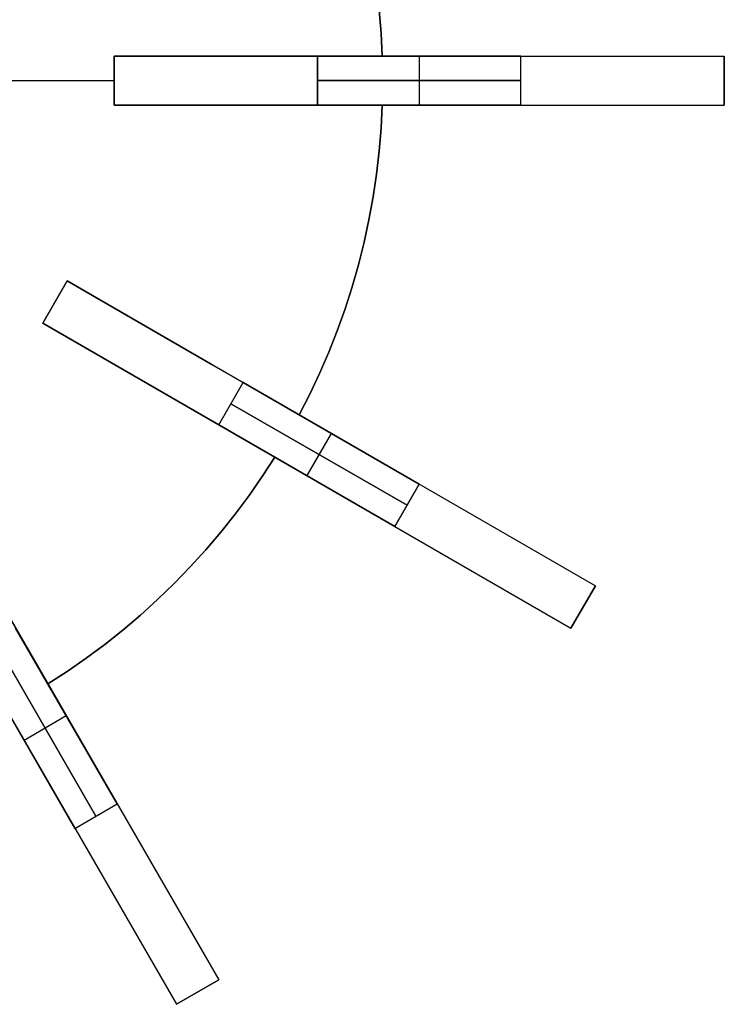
# Model space of a CAD drawing. Header units: millimetres. Extents: x 161 to 3923, y -487 to 1291.
# Tile 34 of 40: x 3648 to 3821, y 45 to 288. Entities that reach past the tile are written whole.
import ezdxf

# ---------------------------------------------------------------- set-up
doc = ezdxf.new("R2010")
doc.units = ezdxf.units.MM
doc.layers.add('Predeterminada', color=7, linetype='Continuous')

msp = doc.modelspace()

# ---------------------------------------------------------------- linework, layer by layer
at = {"layer": 'Predeterminada', "color": 254, "true_color": 0xf3e5b7}
for points in [[(3716.79, 355.01), (3719.38, 349.95), (3721.8, 344.81), (3724.06, 339.58), (3726.15, 334.29), (3728.06, 328.94), (3729.8, 323.52), (3731.36, 318.05), (3732.74, 312.54), (3733.94, 306.98), (3734.97, 301.38), (3735.8, 295.76), (3736.46, 290.11), (3736.93, 284.44), (3737.22, 278.76)], [(3737.22, 278.76), (3736.93, 284.44), (3736.46, 290.11), (3735.8, 295.76), (3734.97, 301.38), (3733.94, 306.98), (3732.74, 312.54), (3731.36, 318.05), (3729.8, 323.52), (3728.06, 328.94), (3726.15, 334.29), (3724.06, 339.58), (3721.8, 344.81), (3719.38, 349.95), (3716.79, 355.01)], [(3716.79, 355.01), (3719.38, 349.95), (3721.8, 344.81), (3724.06, 339.58), (3726.15, 334.29), (3728.06, 328.94), (3729.8, 323.52), (3731.36, 318.05), (3732.74, 312.54), (3733.94, 306.98), (3734.97, 301.38), (3735.8, 295.76), (3736.46, 290.11), (3736.93, 284.44), (3737.22, 278.76)], [(3671.32, 278.76), (3671.32, 266.76)], [(3671.32, 266.76), (3671.32, 278.76)], [(3671.32, 278.76), (3671.32, 266.76)], [(3671.32, 278.76), (3671.32, 266.76)], [(3712.2, 278.76), (3671.32, 278.76)], [(3671.32, 278.76), (3712.2, 278.76)], [(3671.32, 278.76), (3671.32, 266.76)], [(3671.32, 278.76), (3671.32, 266.76)], [(3671.32, 278.76), (3821.32, 278.76)], [(3737.22, 278.76), (3712.2, 278.76)], [(3712.2, 278.76), (3737.22, 278.76)], [(3771.32, 278.76), (3721.32, 278.76)], [(3721.32, 278.76), (3771.32, 278.76)], [(3721.32, 278.76), (3721.32, 266.76)], [(3721.32, 266.76), (3721.32, 278.76)], [(3746.32, 278.76), (3746.32, 266.76)], [(3746.32, 278.76), (3746.32, 266.76)], [(3771.32, 266.76), (3771.32, 278.76)], [(3771.32, 266.76), (3771.32, 278.76)], [(3821.32, 266.76), (3821.32, 278.76)], [(3821.32, 266.76), (3821.32, 278.76)], [(3821.32, 278.76), (3821.32, 266.76)], [(3577.32, 272.76), (3671.32, 272.76)], [(3577.32, 272.76), (3671.32, 272.76)], [(3771.32, 272.76), (3721.32, 272.76)], [(3721.32, 272.76), (3771.32, 272.76)], [(3671.32, 266.76), (3712.2, 266.76)], [(3712.2, 266.76), (3671.32, 266.76)], [(3671.32, 266.76), (3821.32, 266.76)], [(3712.2, 266.76), (3737.22, 266.76)], [(3737.22, 266.76), (3712.2, 266.76)], [(3737.22, 266.76), (3736.93, 261.08), (3736.46, 255.41), (3735.8, 249.76), (3734.97, 244.14), (3733.94, 238.54), (3732.74, 232.98), (3731.36, 227.47), (3729.8, 222), (3728.06, 216.58), (3726.15, 211.23), (3724.06, 205.94), (3721.8, 200.72), (3719.38, 195.57), (3716.79, 190.51)], [(3716.79, 190.51), (3719.38, 195.57), (3721.8, 200.72), (3724.06, 205.94), (3726.15, 211.23), (3728.06, 216.58), (3729.8, 222), (3731.36, 227.47), (3732.74, 232.98), (3733.94, 238.54), (3734.97, 244.14), (3735.8, 249.76), (3736.46, 255.41), (3736.93, 261.08), (3737.22, 266.76)], [(3737.22, 266.76), (3736.93, 261.08), (3736.46, 255.41), (3735.8, 249.76), (3734.97, 244.14), (3733.94, 238.54), (3732.74, 232.98), (3731.36, 227.47), (3729.8, 222), (3728.06, 216.58), (3726.15, 211.23), (3724.06, 205.94), (3721.8, 200.72), (3719.38, 195.57), (3716.79, 190.51)], [(3721.32, 266.76), (3771.32, 266.76)], [(3771.32, 266.76), (3721.32, 266.76)], [(3659.72, 223.46), (3653.72, 213.06)], [(3659.72, 223.46), (3653.72, 213.06)], [(3659.72, 223.46), (3653.72, 213.06)], [(3653.72, 213.06), (3659.72, 223.46)], [(3659.72, 223.46), (3653.72, 213.06)], [(3659.72, 223.46), (3653.72, 213.06)], [(3659.72, 223.46), (3653.72, 213.06)], [(3695.12, 203.02), (3659.72, 223.46)], [(3659.72, 223.46), (3695.12, 203.02)], [(3659.72, 223.46), (3789.62, 148.46)], [(3653.72, 213.06), (3689.12, 192.62)], [(3689.12, 192.62), (3653.72, 213.06)], [(3653.72, 213.06), (3783.62, 138.06)], [(3716.79, 190.51), (3695.12, 203.02)], [(3695.12, 203.02), (3716.79, 190.51)], [(3697.02, 188.06), (3703.02, 198.46)], [(3697.02, 188.06), (3703.02, 198.46)], [(3746.32, 173.46), (3703.02, 198.46)], [(3703.02, 198.46), (3746.32, 173.46)], [(3689.12, 192.62), (3710.79, 180.12)], [(3710.79, 180.12), (3689.12, 192.62)], [(3743.32, 168.26), (3700.02, 193.26)], [(3700.02, 193.26), (3743.32, 168.26)], [(3697.02, 188.06), (3740.32, 163.06)], [(3740.32, 163.06), (3697.02, 188.06)], [(3724.67, 185.96), (3718.67, 175.56)], [(3724.67, 185.96), (3718.67, 175.56)], [(3622.02, 181.36), (3697.02, 51.46)], [(3710.79, 180.12), (3707.7, 175.34), (3704.46, 170.67), (3701.06, 166.1), (3697.52, 161.65), (3693.84, 157.32), (3690.02, 153.1), (3686.07, 149.02), (3681.98, 145.06), (3677.77, 141.24), (3673.43, 137.56), (3668.98, 134.02), (3664.41, 130.63), (3659.74, 127.38), (3654.97, 124.29)], [(3654.97, 124.29), (3659.74, 127.38), (3664.41, 130.63), (3668.98, 134.02), (3673.43, 137.56), (3677.77, 141.24), (3681.98, 145.06), (3686.07, 149.02), (3690.02, 153.1), (3693.84, 157.32), (3697.52, 161.65), (3701.06, 166.1), (3704.46, 170.67), (3707.7, 175.34), (3710.79, 180.12)], [(3710.79, 180.12), (3707.7, 175.34), (3704.46, 170.67), (3701.06, 166.1), (3697.52, 161.65), (3693.84, 157.32), (3690.02, 153.1), (3686.07, 149.02), (3681.98, 145.06), (3677.77, 141.24), (3673.43, 137.56), (3668.98, 134.02), (3664.41, 130.63), (3659.74, 127.38), (3654.97, 124.29)], [(3611.63, 175.36), (3686.63, 45.46)], [(3746.32, 173.46), (3740.32, 163.06)], [(3740.32, 163.06), (3746.32, 173.46)], [(3783.62, 138.06), (3789.62, 148.46)], [(3783.62, 138.06), (3789.62, 148.46)], [(3789.62, 148.46), (3783.62, 138.06)], [(3654.97, 124.29), (3642.46, 145.96)], [(3642.46, 145.96), (3654.97, 124.29)], [(3672.02, 94.76), (3647.02, 138.06)], [(3647.02, 138.06), (3672.02, 94.76)], [(3666.82, 91.76), (3641.82, 135.06)], [(3641.82, 135.06), (3666.82, 91.76)], [(3636.63, 132.06), (3661.63, 88.76)], [(3661.63, 88.76), (3636.63, 132.06)], [(3659.52, 116.41), (3649.13, 110.41)], [(3659.52, 116.41), (3649.13, 110.41)], [(3661.63, 88.76), (3672.02, 94.76)], [(3661.63, 88.76), (3672.02, 94.76)], [(3686.63, 45.46), (3697.02, 51.46)], [(3697.02, 51.46), (3686.63, 45.46)], [(3697.02, 51.46), (3686.63, 45.46)], [(3697.02, 51.46), (3686.63, 45.46)]]:
    msp.add_lwpolyline(points, dxfattribs=at)
at = {"layer": 'Predeterminada', "color": 254, "true_color": 0xf3e5b7, "extrusion": (1, 0, 0)}
for points in [[(278.76, 614.18), (278.76, 561.18)], [(278.76, 911.18), (278.76, 626.18)], [(278.76, 614.18), (278.76, 626.18)], [(278.76, 511.18), (278.76, 961.18)], [(278.76, 561.18), (278.76, 911.18)], [(272.76, 614.18), (272.76, 561.18)], [(272.76, 911.18), (272.76, 626.18)], [(272.76, 561.18), (272.76, 911.18)], [(266.76, 614.18), (266.76, 561.18)], [(266.76, 911.18), (266.76, 626.18)], [(266.76, 614.18), (266.76, 626.18)], [(266.76, 511.18), (266.76, 961.18)], [(266.76, 561.18), (266.76, 911.18)], [(223.46, 614.18), (223.46, 586.18)], [(223.46, 936.18), (223.46, 626.18)], [(218.26, 614.18), (218.26, 586.18)], [(218.26, 936.18), (218.26, 626.18)], [(213.06, 614.18), (213.06, 586.18)], [(213.06, 936.18), (213.06, 626.18)], [(190.51, 614.18), (190.51, 626.18)], [(185.96, 536.18), (185.96, 986.18)], [(180.12, 614.18), (180.12, 626.18)], [(175.56, 536.18), (175.56, 986.18)], [(148.46, 586.18), (148.46, 936.18)], [(143.26, 586.18), (143.26, 936.18)], [(138.06, 586.18), (138.06, 936.18)], [(124.29, 614.18), (124.29, 626.18)], [(116.41, 561.18), (116.41, 1011.18)], [(110.41, 561.18), (110.41, 1011.18)], [(51.46, 611.18), (51.46, 961.18)], [(48.46, 611.18), (48.46, 961.18)], [(45.46, 611.18), (45.46, 961.18)]]:
    msp.add_lwpolyline(points, dxfattribs=at)
at = {"layer": 'Predeterminada', "color": 254, "true_color": 0xf3e5b7, "extrusion": (0, 1, 0)}
for points in [[(-3671.32, 561.18), (-3671.35, 559.47), (-3671.44, 557.77), (-3671.58, 556.07), (-3671.79, 554.37), (-3672.05, 552.69), (-3672.37, 551.01), (-3672.74, 549.34), (-3673.18, 547.69), (-3673.66, 546.06), (-3674.21, 544.44), (-3674.81, 542.84), (-3675.46, 541.26), (-3676.17, 539.71), (-3676.93, 538.18), (-3677.74, 536.68), (-3678.6, 535.2), (-3679.51, 533.76), (-3680.47, 532.35), (-3681.48, 530.97), (-3682.54, 529.63), (-3683.64, 528.32), (-3684.78, 527.05), (-3685.97, 525.83), (-3687.19, 524.64), (-3688.46, 523.5), (-3689.77, 522.4), (-3691.11, 521.34), (-3692.49, 520.33), (-3693.9, 519.37), (-3695.34, 518.46), (-3696.82, 517.6), (-3698.32, 516.79), (-3699.85, 516.03), (-3701.4, 515.32), (-3702.98, 514.67), (-3704.58, 514.07), (-3706.2, 513.52), (-3707.83, 513.04), (-3709.48, 512.6), (-3711.15, 512.23), (-3712.83, 511.91), (-3714.51, 511.65), (-3716.21, 511.44), (-3717.91, 511.3), (-3719.62, 511.21), (-3721.32, 511.18)], [(-3721.32, 961.18), (-3719.62, 961.15), (-3717.91, 961.06), (-3716.21, 960.92), (-3714.51, 960.72), (-3712.83, 960.45), (-3711.15, 960.14), (-3709.48, 959.76), (-3707.83, 959.33), (-3706.2, 958.84), (-3704.58, 958.29), (-3702.98, 957.69), (-3701.4, 957.04), (-3699.85, 956.33), (-3698.32, 955.58), (-3696.82, 954.76), (-3695.34, 953.9), (-3693.9, 952.99), (-3692.49, 952.03), (-3691.11, 951.02), (-3689.77, 949.97), (-3688.46, 948.87), (-3687.19, 947.72), (-3685.97, 946.54), (-3684.78, 945.31), (-3683.64, 944.04), (-3682.54, 942.74), (-3681.48, 941.39), (-3680.47, 940.01), (-3679.51, 938.6), (-3678.6, 937.16), (-3677.74, 935.69), (-3676.93, 934.18), (-3676.17, 932.66), (-3675.46, 931.1), (-3674.81, 929.52), (-3674.21, 927.92), (-3673.66, 926.31), (-3673.18, 924.67), (-3672.74, 923.02), (-3672.37, 921.35), (-3672.05, 919.68), (-3671.79, 917.99), (-3671.58, 916.29), (-3671.44, 914.59), (-3671.35, 912.89), (-3671.32, 911.18)], [(-3821.32, 911.18), (-3821.29, 912.89), (-3821.21, 914.59), (-3821.06, 916.29), (-3820.86, 917.99), (-3820.6, 919.68), (-3820.28, 921.35), (-3819.9, 923.02), (-3819.47, 924.67), (-3818.98, 926.31), (-3818.44, 927.92), (-3817.84, 929.52), (-3817.18, 931.1), (-3816.48, 932.66), (-3815.72, 934.18), (-3814.91, 935.69), (-3814.04, 937.16), (-3813.13, 938.6), (-3812.17, 940.01), (-3811.16, 941.39), (-3810.11, 942.74), (-3809.01, 944.04), (-3807.86, 945.31), (-3806.68, 946.54), (-3805.45, 947.72), (-3804.18, 948.87), (-3802.88, 949.97), (-3801.53, 951.02), (-3800.16, 952.03), (-3798.74, 952.99), (-3797.3, 953.9), (-3795.83, 954.76), (-3794.33, 955.58), (-3792.8, 956.33), (-3791.24, 957.04), (-3789.66, 957.69), (-3788.07, 958.29), (-3786.45, 958.84), (-3784.81, 959.33), (-3783.16, 959.76), (-3781.49, 960.14), (-3779.82, 960.45), (-3778.13, 960.72), (-3776.44, 960.92), (-3774.73, 961.06), (-3773.03, 961.15), (-3771.32, 961.18)], [(-3771.32, 511.18), (-3773.03, 511.21), (-3774.73, 511.3), (-3776.44, 511.44), (-3778.13, 511.65), (-3779.82, 511.91), (-3781.49, 512.23), (-3783.16, 512.6), (-3784.81, 513.04), (-3786.45, 513.52), (-3788.07, 514.07), (-3789.66, 514.67), (-3791.24, 515.32), (-3792.8, 516.03), (-3794.33, 516.79), (-3795.83, 517.6), (-3797.3, 518.46), (-3798.74, 519.37), (-3800.16, 520.33), (-3801.53, 521.34), (-3802.88, 522.4), (-3804.18, 523.5), (-3805.45, 524.64), (-3806.68, 525.83), (-3807.86, 527.05), (-3809.01, 528.32), (-3810.11, 529.63), (-3811.16, 530.97), (-3812.17, 532.35), (-3813.13, 533.76), (-3814.04, 535.2), (-3814.91, 536.68), (-3815.72, 538.18), (-3816.48, 539.71), (-3817.18, 541.26), (-3817.84, 542.84), (-3818.44, 544.44), (-3818.98, 546.06), (-3819.47, 547.69), (-3819.9, 549.34), (-3820.28, 551.01), (-3820.6, 552.69), (-3820.86, 554.37), (-3821.06, 556.07), (-3821.21, 557.77), (-3821.29, 559.47), (-3821.32, 561.18)], [(-3671.32, 561.18), (-3671.35, 559.47), (-3671.44, 557.77), (-3671.58, 556.07), (-3671.79, 554.37), (-3672.05, 552.69), (-3672.37, 551.01), (-3672.74, 549.34), (-3673.18, 547.69), (-3673.66, 546.06), (-3674.21, 544.44), (-3674.81, 542.84), (-3675.46, 541.26), (-3676.17, 539.71), (-3676.93, 538.18), (-3677.74, 536.68), (-3678.6, 535.2), (-3679.51, 533.76), (-3680.47, 532.35), (-3681.48, 530.97), (-3682.54, 529.63), (-3683.64, 528.32), (-3684.78, 527.05), (-3685.97, 525.83), (-3687.19, 524.64), (-3688.46, 523.5), (-3689.77, 522.4), (-3691.11, 521.34), (-3692.49, 520.33), (-3693.9, 519.37), (-3695.34, 518.46), (-3696.82, 517.6), (-3698.32, 516.79), (-3699.85, 516.03), (-3701.4, 515.32), (-3702.98, 514.67), (-3704.58, 514.07), (-3706.2, 513.52), (-3707.83, 513.04), (-3709.48, 512.6), (-3711.15, 512.23), (-3712.83, 511.91), (-3714.51, 511.65), (-3716.21, 511.44), (-3717.91, 511.3), (-3719.62, 511.21), (-3721.32, 511.18)], [(-3721.32, 961.18), (-3719.62, 961.15), (-3717.91, 961.06), (-3716.21, 960.92), (-3714.51, 960.72), (-3712.83, 960.45), (-3711.15, 960.14), (-3709.48, 959.76), (-3707.83, 959.33), (-3706.2, 958.84), (-3704.58, 958.29), (-3702.98, 957.69), (-3701.4, 957.04), (-3699.85, 956.33), (-3698.32, 955.58), (-3696.82, 954.76), (-3695.34, 953.9), (-3693.9, 952.99), (-3692.49, 952.03), (-3691.11, 951.02), (-3689.77, 949.97), (-3688.46, 948.87), (-3687.19, 947.72), (-3685.97, 946.54), (-3684.78, 945.31), (-3683.64, 944.04), (-3682.54, 942.74), (-3681.48, 941.39), (-3680.47, 940.01), (-3679.51, 938.6), (-3678.6, 937.16), (-3677.74, 935.69), (-3676.93, 934.18), (-3676.17, 932.66), (-3675.46, 931.1), (-3674.81, 929.52), (-3674.21, 927.92), (-3673.66, 926.31), (-3673.18, 924.67), (-3672.74, 923.02), (-3672.37, 921.35), (-3672.05, 919.68), (-3671.79, 917.99), (-3671.58, 916.29), (-3671.44, 914.59), (-3671.35, 912.89), (-3671.32, 911.18)], [(-3821.32, 911.18), (-3821.29, 912.89), (-3821.21, 914.59), (-3821.06, 916.29), (-3820.86, 917.99), (-3820.6, 919.68), (-3820.28, 921.35), (-3819.9, 923.02), (-3819.47, 924.67), (-3818.98, 926.31), (-3818.44, 927.92), (-3817.84, 929.52), (-3817.18, 931.1), (-3816.48, 932.66), (-3815.72, 934.18), (-3814.91, 935.69), (-3814.04, 937.16), (-3813.13, 938.6), (-3812.17, 940.01), (-3811.16, 941.39), (-3810.11, 942.74), (-3809.01, 944.04), (-3807.86, 945.31), (-3806.68, 946.54), (-3805.45, 947.72), (-3804.18, 948.87), (-3802.88, 949.97), (-3801.53, 951.02), (-3800.16, 952.03), (-3798.74, 952.99), (-3797.3, 953.9), (-3795.83, 954.76), (-3794.33, 955.58), (-3792.8, 956.33), (-3791.24, 957.04), (-3789.66, 957.69), (-3788.07, 958.29), (-3786.45, 958.84), (-3784.81, 959.33), (-3783.16, 959.76), (-3781.49, 960.14), (-3779.82, 960.45), (-3778.13, 960.72), (-3776.44, 960.92), (-3774.73, 961.06), (-3773.03, 961.15), (-3771.32, 961.18)], [(-3771.32, 511.18), (-3773.03, 511.21), (-3774.73, 511.3), (-3776.44, 511.44), (-3778.13, 511.65), (-3779.82, 511.91), (-3781.49, 512.23), (-3783.16, 512.6), (-3784.81, 513.04), (-3786.45, 513.52), (-3788.07, 514.07), (-3789.66, 514.67), (-3791.24, 515.32), (-3792.8, 516.03), (-3794.33, 516.79), (-3795.83, 517.6), (-3797.3, 518.46), (-3798.74, 519.37), (-3800.16, 520.33), (-3801.53, 521.34), (-3802.88, 522.4), (-3804.18, 523.5), (-3805.45, 524.64), (-3806.68, 525.83), (-3807.86, 527.05), (-3809.01, 528.32), (-3810.11, 529.63), (-3811.16, 530.97), (-3812.17, 532.35), (-3813.13, 533.76), (-3814.04, 535.2), (-3814.91, 536.68), (-3815.72, 538.18), (-3816.48, 539.71), (-3817.18, 541.26), (-3817.84, 542.84), (-3818.44, 544.44), (-3818.98, 546.06), (-3819.47, 547.69), (-3819.9, 549.34), (-3820.28, 551.01), (-3820.6, 552.69), (-3820.86, 554.37), (-3821.06, 556.07), (-3821.21, 557.77), (-3821.29, 559.47), (-3821.32, 561.18)], [(-3671.32, 561.18), (-3671.35, 559.47), (-3671.44, 557.77), (-3671.58, 556.07), (-3671.79, 554.37), (-3672.05, 552.69), (-3672.37, 551.01), (-3672.74, 549.34), (-3673.18, 547.69), (-3673.66, 546.06), (-3674.21, 544.44), (-3674.81, 542.84), (-3675.46, 541.26), (-3676.17, 539.71), (-3676.93, 538.18), (-3677.74, 536.68), (-3678.6, 535.2), (-3679.51, 533.76), (-3680.47, 532.35), (-3681.48, 530.97), (-3682.54, 529.63), (-3683.64, 528.32), (-3684.78, 527.05), (-3685.97, 525.83), (-3687.19, 524.64), (-3688.46, 523.5), (-3689.77, 522.4), (-3691.11, 521.34), (-3692.49, 520.33), (-3693.9, 519.37), (-3695.34, 518.46), (-3696.82, 517.6), (-3698.32, 516.79), (-3699.85, 516.03), (-3701.4, 515.32), (-3702.98, 514.67), (-3704.58, 514.07), (-3706.2, 513.52), (-3707.83, 513.04), (-3709.48, 512.6), (-3711.15, 512.23), (-3712.83, 511.91), (-3714.51, 511.65), (-3716.21, 511.44), (-3717.91, 511.3), (-3719.62, 511.21), (-3721.32, 511.18)], [(-3721.32, 961.18), (-3719.62, 961.15), (-3717.91, 961.06), (-3716.21, 960.92), (-3714.51, 960.72), (-3712.83, 960.45), (-3711.15, 960.14), (-3709.48, 959.76), (-3707.83, 959.33), (-3706.2, 958.84), (-3704.58, 958.29), (-3702.98, 957.69), (-3701.4, 957.04), (-3699.85, 956.33), (-3698.32, 955.58), (-3696.82, 954.76), (-3695.34, 953.9), (-3693.9, 952.99), (-3692.49, 952.03), (-3691.11, 951.02), (-3689.77, 949.97), (-3688.46, 948.87), (-3687.19, 947.72), (-3685.97, 946.54), (-3684.78, 945.31), (-3683.64, 944.04), (-3682.54, 942.74), (-3681.48, 941.39), (-3680.47, 940.01), (-3679.51, 938.6), (-3678.6, 937.16), (-3677.74, 935.69), (-3676.93, 934.18), (-3676.17, 932.66), (-3675.46, 931.1), (-3674.81, 929.52), (-3674.21, 927.92), (-3673.66, 926.31), (-3673.18, 924.67), (-3672.74, 923.02), (-3672.37, 921.35), (-3672.05, 919.68), (-3671.79, 917.99), (-3671.58, 916.29), (-3671.44, 914.59), (-3671.35, 912.89), (-3671.32, 911.18)], [(-3821.32, 911.18), (-3821.29, 912.89), (-3821.21, 914.59), (-3821.06, 916.29), (-3820.86, 917.99), (-3820.6, 919.68), (-3820.28, 921.35), (-3819.9, 923.02), (-3819.47, 924.67), (-3818.98, 926.31), (-3818.44, 927.92), (-3817.84, 929.52), (-3817.18, 931.1), (-3816.48, 932.66), (-3815.72, 934.18), (-3814.91, 935.69), (-3814.04, 937.16), (-3813.13, 938.6), (-3812.17, 940.01), (-3811.16, 941.39), (-3810.11, 942.74), (-3809.01, 944.04), (-3807.86, 945.31), (-3806.68, 946.54), (-3805.45, 947.72), (-3804.18, 948.87), (-3802.88, 949.97), (-3801.53, 951.02), (-3800.16, 952.03), (-3798.74, 952.99), (-3797.3, 953.9), (-3795.83, 954.76), (-3794.33, 955.58), (-3792.8, 956.33), (-3791.24, 957.04), (-3789.66, 957.69), (-3788.07, 958.29), (-3786.45, 958.84), (-3784.81, 959.33), (-3783.16, 959.76), (-3781.49, 960.14), (-3779.82, 960.45), (-3778.13, 960.72), (-3776.44, 960.92), (-3774.73, 961.06), (-3773.03, 961.15), (-3771.32, 961.18)], [(-3771.32, 511.18), (-3773.03, 511.21), (-3774.73, 511.3), (-3776.44, 511.44), (-3778.13, 511.65), (-3779.82, 511.91), (-3781.49, 512.23), (-3783.16, 512.6), (-3784.81, 513.04), (-3786.45, 513.52), (-3788.07, 514.07), (-3789.66, 514.67), (-3791.24, 515.32), (-3792.8, 516.03), (-3794.33, 516.79), (-3795.83, 517.6), (-3797.3, 518.46), (-3798.74, 519.37), (-3800.16, 520.33), (-3801.53, 521.34), (-3802.88, 522.4), (-3804.18, 523.5), (-3805.45, 524.64), (-3806.68, 525.83), (-3807.86, 527.05), (-3809.01, 528.32), (-3810.11, 529.63), (-3811.16, 530.97), (-3812.17, 532.35), (-3813.13, 533.76), (-3814.04, 535.2), (-3814.91, 536.68), (-3815.72, 538.18), (-3816.48, 539.71), (-3817.18, 541.26), (-3817.84, 542.84), (-3818.44, 544.44), (-3818.98, 546.06), (-3819.47, 547.69), (-3819.9, 549.34), (-3820.28, 551.01), (-3820.6, 552.69), (-3820.86, 554.37), (-3821.06, 556.07), (-3821.21, 557.77), (-3821.29, 559.47), (-3821.32, 561.18)]]:
    msp.add_lwpolyline(points, dxfattribs=at)
at = {"layer": 'Predeterminada', "color": 254, "true_color": 0xf3e5b7, "extrusion": (0.5, 0.866025, 6.67562e-14)}
msp.add_lwpolyline([(-3057.68, 586.18), (-3057.71, 584.47), (-3057.8, 582.77), (-3057.94, 581.07), (-3058.15, 579.37), (-3058.41, 577.69), (-3058.73, 576.01), (-3059.1, 574.34), (-3059.54, 572.69), (-3060.02, 571.06), (-3060.57, 569.44), (-3061.17, 567.84), (-3061.82, 566.26), (-3062.53, 564.71), (-3063.29, 563.18), (-3064.1, 561.68), (-3064.96, 560.2), (-3065.87, 558.76), (-3066.83, 557.35), (-3067.84, 555.97), (-3068.9, 554.63), (-3070, 553.32), (-3071.14, 552.05), (-3072.33, 550.83), (-3073.55, 549.64), (-3074.82, 548.5), (-3076.13, 547.4), (-3077.47, 546.34), (-3078.85, 545.33), (-3080.26, 544.37), (-3081.7, 543.46), (-3083.18, 542.6), (-3084.68, 541.79), (-3086.21, 541.03), (-3087.76, 540.32), (-3089.34, 539.67), (-3090.94, 539.07), (-3092.56, 538.52), (-3094.19, 538.04), (-3095.84, 537.6), (-3097.51, 537.23), (-3099.19, 536.91), (-3100.87, 536.65), (-3102.57, 536.44), (-3104.27, 536.3), (-3105.97, 536.21), (-3107.68, 536.18)], dxfattribs=at)
at = {"layer": 'Predeterminada', "color": 254, "true_color": 0xf3e5b7, "extrusion": (0.5, 0.866025, -8.15203e-14)}
msp.add_lwpolyline([(-3107.68, 986.18), (-3105.97, 986.15), (-3104.27, 986.06), (-3102.57, 985.92), (-3100.87, 985.72), (-3099.19, 985.45), (-3097.51, 985.14), (-3095.84, 984.76), (-3094.19, 984.33), (-3092.56, 983.84), (-3090.94, 983.29), (-3089.34, 982.69), (-3087.76, 982.04), (-3086.21, 981.33), (-3084.68, 980.58), (-3083.18, 979.76), (-3081.7, 978.9), (-3080.26, 977.99), (-3078.85, 977.03), (-3077.47, 976.02), (-3076.13, 974.97), (-3074.82, 973.87), (-3073.55, 972.72), (-3072.33, 971.54), (-3071.14, 970.31), (-3070, 969.04), (-3068.9, 967.74), (-3067.84, 966.39), (-3066.83, 965.01), (-3065.87, 963.6), (-3064.96, 962.16), (-3064.1, 960.69), (-3063.29, 959.18), (-3062.53, 957.66), (-3061.82, 956.1), (-3061.17, 954.52), (-3060.57, 952.92), (-3060.02, 951.31), (-3059.54, 949.67), (-3059.1, 948.02), (-3058.73, 946.35), (-3058.41, 944.68), (-3058.15, 942.99), (-3057.94, 941.29), (-3057.8, 939.59), (-3057.71, 937.89), (-3057.68, 936.18)], dxfattribs=at)
at = {"layer": 'Predeterminada', "color": 254, "true_color": 0xf3e5b7, "extrusion": (0.5, 0.866025, 1.06839e-13)}
msp.add_lwpolyline([(-3057.68, 586.18), (-3057.71, 584.47), (-3057.8, 582.77), (-3057.94, 581.07), (-3058.15, 579.37), (-3058.41, 577.69), (-3058.73, 576.01), (-3059.1, 574.34), (-3059.54, 572.69), (-3060.02, 571.06), (-3060.57, 569.44), (-3061.17, 567.84), (-3061.82, 566.26), (-3062.53, 564.71), (-3063.29, 563.18), (-3064.1, 561.68), (-3064.96, 560.2), (-3065.87, 558.76), (-3066.83, 557.35), (-3067.84, 555.97), (-3068.9, 554.63), (-3070, 553.32), (-3071.14, 552.05), (-3072.33, 550.83), (-3073.55, 549.64), (-3074.82, 548.5), (-3076.13, 547.4), (-3077.47, 546.34), (-3078.85, 545.33), (-3080.26, 544.37), (-3081.7, 543.46), (-3083.18, 542.6), (-3084.68, 541.79), (-3086.21, 541.03), (-3087.76, 540.32), (-3089.34, 539.67), (-3090.94, 539.07), (-3092.56, 538.52), (-3094.19, 538.04), (-3095.84, 537.6), (-3097.51, 537.23), (-3099.19, 536.91), (-3100.87, 536.65), (-3102.57, 536.44), (-3104.27, 536.3), (-3105.97, 536.21), (-3107.68, 536.18)], dxfattribs=at)
at = {"layer": 'Predeterminada', "color": 254, "true_color": 0xf3e5b7, "extrusion": (0.5, 0.866025, -7.17927e-15)}
msp.add_lwpolyline([(-3107.68, 986.18), (-3105.97, 986.15), (-3104.27, 986.06), (-3102.57, 985.92), (-3100.87, 985.72), (-3099.19, 985.45), (-3097.51, 985.14), (-3095.84, 984.76), (-3094.19, 984.33), (-3092.56, 983.84), (-3090.94, 983.29), (-3089.34, 982.69), (-3087.76, 982.04), (-3086.21, 981.33), (-3084.68, 980.58), (-3083.18, 979.76), (-3081.7, 978.9), (-3080.26, 977.99), (-3078.85, 977.03), (-3077.47, 976.02), (-3076.13, 974.97), (-3074.82, 973.87), (-3073.55, 972.72), (-3072.33, 971.54), (-3071.14, 970.31), (-3070, 969.04), (-3068.9, 967.74), (-3067.84, 966.39), (-3066.83, 965.01), (-3065.87, 963.6), (-3064.96, 962.16), (-3064.1, 960.69), (-3063.29, 959.18), (-3062.53, 957.66), (-3061.82, 956.1), (-3061.17, 954.52), (-3060.57, 952.92), (-3060.02, 951.31), (-3059.54, 949.67), (-3059.1, 948.02), (-3058.73, 946.35), (-3058.41, 944.68), (-3058.15, 942.99), (-3057.94, 941.29), (-3057.8, 939.59), (-3057.71, 937.89), (-3057.68, 936.18)], dxfattribs=at)
at = {"layer": 'Predeterminada', "color": 254, "true_color": 0xf3e5b7, "extrusion": (0.5, 0.866025, -1.82818e-14)}
msp.add_lwpolyline([(-3057.68, 586.18), (-3057.71, 584.47), (-3057.8, 582.77), (-3057.94, 581.07), (-3058.15, 579.37), (-3058.41, 577.69), (-3058.73, 576.01), (-3059.1, 574.34), (-3059.54, 572.69), (-3060.02, 571.06), (-3060.57, 569.44), (-3061.17, 567.84), (-3061.82, 566.26), (-3062.53, 564.71), (-3063.29, 563.18), (-3064.1, 561.68), (-3064.96, 560.2), (-3065.87, 558.76), (-3066.83, 557.35), (-3067.84, 555.97), (-3068.9, 554.63), (-3070, 553.32), (-3071.14, 552.05), (-3072.33, 550.83), (-3073.55, 549.64), (-3074.82, 548.5), (-3076.13, 547.4), (-3077.47, 546.34), (-3078.85, 545.33), (-3080.26, 544.37), (-3081.7, 543.46), (-3083.18, 542.6), (-3084.68, 541.79), (-3086.21, 541.03), (-3087.76, 540.32), (-3089.34, 539.67), (-3090.94, 539.07), (-3092.56, 538.52), (-3094.19, 538.04), (-3095.84, 537.6), (-3097.51, 537.23), (-3099.19, 536.91), (-3100.87, 536.65), (-3102.57, 536.44), (-3104.27, 536.3), (-3105.97, 536.21), (-3107.68, 536.18)], dxfattribs=at)
at = {"layer": 'Predeterminada', "color": 254, "true_color": 0xf3e5b7, "extrusion": (0.5, 0.866025, 1.57216e-14)}
msp.add_lwpolyline([(-3107.68, 986.18), (-3105.97, 986.15), (-3104.27, 986.06), (-3102.57, 985.92), (-3100.87, 985.72), (-3099.19, 985.45), (-3097.51, 985.14), (-3095.84, 984.76), (-3094.19, 984.33), (-3092.56, 983.84), (-3090.94, 983.29), (-3089.34, 982.69), (-3087.76, 982.04), (-3086.21, 981.33), (-3084.68, 980.58), (-3083.18, 979.76), (-3081.7, 978.9), (-3080.26, 977.99), (-3078.85, 977.03), (-3077.47, 976.02), (-3076.13, 974.97), (-3074.82, 973.87), (-3073.55, 972.72), (-3072.33, 971.54), (-3071.14, 970.31), (-3070, 969.04), (-3068.9, 967.74), (-3067.84, 966.39), (-3066.83, 965.01), (-3065.87, 963.6), (-3064.96, 962.16), (-3064.1, 960.69), (-3063.29, 959.18), (-3062.53, 957.66), (-3061.82, 956.1), (-3061.17, 954.52), (-3060.57, 952.92), (-3060.02, 951.31), (-3059.54, 949.67), (-3059.1, 948.02), (-3058.73, 946.35), (-3058.41, 944.68), (-3058.15, 942.99), (-3057.94, 941.29), (-3057.8, 939.59), (-3057.71, 937.89), (-3057.68, 936.18)], dxfattribs=at)
at = {"layer": 'Predeterminada', "color": 254, "true_color": 0xf3e5b7, "extrusion": (0.5, 0.866025, -2.42159e-14)}
msp.add_lwpolyline([(-3207.68, 936.18), (-3207.65, 937.89), (-3207.56, 939.59), (-3207.42, 941.29), (-3207.22, 942.99), (-3206.95, 944.68), (-3206.64, 946.35), (-3206.26, 948.02), (-3205.83, 949.67), (-3205.34, 951.31), (-3204.79, 952.92), (-3204.2, 954.52), (-3203.54, 956.1), (-3202.84, 957.66), (-3202.08, 959.18), (-3201.26, 960.69), (-3200.4, 962.16), (-3199.49, 963.6), (-3198.53, 965.01), (-3197.52, 966.39), (-3196.47, 967.74), (-3195.37, 969.04), (-3194.22, 970.31), (-3193.04, 971.54), (-3191.81, 972.72), (-3190.54, 973.87), (-3189.24, 974.97), (-3187.89, 976.02), (-3186.52, 977.03), (-3185.1, 977.99), (-3183.66, 978.9), (-3182.19, 979.76), (-3180.68, 980.58), (-3179.16, 981.33), (-3177.6, 982.04), (-3176.02, 982.69), (-3174.43, 983.29), (-3172.81, 983.84), (-3171.17, 984.33), (-3169.52, 984.76), (-3167.85, 985.14), (-3166.18, 985.45), (-3164.49, 985.72), (-3162.79, 985.92), (-3161.09, 986.06), (-3159.39, 986.15), (-3157.68, 986.18)], dxfattribs=at)
at = {"layer": 'Predeterminada', "color": 254, "true_color": 0xf3e5b7, "extrusion": (0.5, 0.866025, 1.90569e-14)}
msp.add_lwpolyline([(-3157.68, 536.18), (-3159.39, 536.21), (-3161.09, 536.3), (-3162.79, 536.44), (-3164.49, 536.65), (-3166.18, 536.91), (-3167.85, 537.23), (-3169.52, 537.6), (-3171.17, 538.04), (-3172.81, 538.52), (-3174.43, 539.07), (-3176.02, 539.67), (-3177.6, 540.32), (-3179.16, 541.03), (-3180.68, 541.79), (-3182.19, 542.6), (-3183.66, 543.46), (-3185.1, 544.37), (-3186.52, 545.33), (-3187.89, 546.34), (-3189.24, 547.4), (-3190.54, 548.5), (-3191.81, 549.64), (-3193.04, 550.83), (-3194.22, 552.05), (-3195.37, 553.32), (-3196.47, 554.63), (-3197.52, 555.97), (-3198.53, 557.35), (-3199.49, 558.76), (-3200.4, 560.2), (-3201.26, 561.68), (-3202.08, 563.18), (-3202.84, 564.71), (-3203.54, 566.26), (-3204.2, 567.84), (-3204.79, 569.44), (-3205.34, 571.06), (-3205.83, 572.69), (-3206.26, 574.34), (-3206.64, 576.01), (-3206.95, 577.69), (-3207.22, 579.37), (-3207.42, 581.07), (-3207.56, 582.77), (-3207.65, 584.47), (-3207.68, 586.18)], dxfattribs=at)
at = {"layer": 'Predeterminada', "color": 254, "true_color": 0xf3e5b7, "extrusion": (0.5, 0.866025, -4.5303e-13)}
msp.add_lwpolyline([(-3207.68, 936.18), (-3207.65, 937.89), (-3207.56, 939.59), (-3207.42, 941.29), (-3207.22, 942.99), (-3206.95, 944.68), (-3206.64, 946.35), (-3206.26, 948.02), (-3205.83, 949.67), (-3205.34, 951.31), (-3204.79, 952.92), (-3204.2, 954.52), (-3203.54, 956.1), (-3202.84, 957.66), (-3202.08, 959.18), (-3201.26, 960.69), (-3200.4, 962.16), (-3199.49, 963.6), (-3198.53, 965.01), (-3197.52, 966.39), (-3196.47, 967.74), (-3195.37, 969.04), (-3194.22, 970.31), (-3193.04, 971.54), (-3191.81, 972.72), (-3190.54, 973.87), (-3189.24, 974.97), (-3187.89, 976.02), (-3186.52, 977.03), (-3185.1, 977.99), (-3183.66, 978.9), (-3182.19, 979.76), (-3180.68, 980.58), (-3179.16, 981.33), (-3177.6, 982.04), (-3176.02, 982.69), (-3174.43, 983.29), (-3172.81, 983.84), (-3171.17, 984.33), (-3169.52, 984.76), (-3167.85, 985.14), (-3166.18, 985.45), (-3164.49, 985.72), (-3162.79, 985.92), (-3161.09, 986.06), (-3159.39, 986.15), (-3157.68, 986.18)], dxfattribs=at)
at = {"layer": 'Predeterminada', "color": 254, "true_color": 0xf3e5b7, "extrusion": (0.5, 0.866025, -1.17399e-13)}
msp.add_lwpolyline([(-3157.68, 536.18), (-3159.39, 536.21), (-3161.09, 536.3), (-3162.79, 536.44), (-3164.49, 536.65), (-3166.18, 536.91), (-3167.85, 537.23), (-3169.52, 537.6), (-3171.17, 538.04), (-3172.81, 538.52), (-3174.43, 539.07), (-3176.02, 539.67), (-3177.6, 540.32), (-3179.16, 541.03), (-3180.68, 541.79), (-3182.19, 542.6), (-3183.66, 543.46), (-3185.1, 544.37), (-3186.52, 545.33), (-3187.89, 546.34), (-3189.24, 547.4), (-3190.54, 548.5), (-3191.81, 549.64), (-3193.04, 550.83), (-3194.22, 552.05), (-3195.37, 553.32), (-3196.47, 554.63), (-3197.52, 555.97), (-3198.53, 557.35), (-3199.49, 558.76), (-3200.4, 560.2), (-3201.26, 561.68), (-3202.08, 563.18), (-3202.84, 564.71), (-3203.54, 566.26), (-3204.2, 567.84), (-3204.79, 569.44), (-3205.34, 571.06), (-3205.83, 572.69), (-3206.26, 574.34), (-3206.64, 576.01), (-3206.95, 577.69), (-3207.22, 579.37), (-3207.42, 581.07), (-3207.56, 582.77), (-3207.65, 584.47), (-3207.68, 586.18)], dxfattribs=at)
at = {"layer": 'Predeterminada', "color": 254, "true_color": 0xf3e5b7, "extrusion": (0.5, 0.866025, -2.15536e-14)}
msp.add_lwpolyline([(-3207.68, 936.18), (-3207.65, 937.89), (-3207.56, 939.59), (-3207.42, 941.29), (-3207.22, 942.99), (-3206.95, 944.68), (-3206.64, 946.35), (-3206.26, 948.02), (-3205.83, 949.67), (-3205.34, 951.31), (-3204.79, 952.92), (-3204.2, 954.52), (-3203.54, 956.1), (-3202.84, 957.66), (-3202.08, 959.18), (-3201.26, 960.69), (-3200.4, 962.16), (-3199.49, 963.6), (-3198.53, 965.01), (-3197.52, 966.39), (-3196.47, 967.74), (-3195.37, 969.04), (-3194.22, 970.31), (-3193.04, 971.54), (-3191.81, 972.72), (-3190.54, 973.87), (-3189.24, 974.97), (-3187.89, 976.02), (-3186.52, 977.03), (-3185.1, 977.99), (-3183.66, 978.9), (-3182.19, 979.76), (-3180.68, 980.58), (-3179.16, 981.33), (-3177.6, 982.04), (-3176.02, 982.69), (-3174.43, 983.29), (-3172.81, 983.84), (-3171.17, 984.33), (-3169.52, 984.76), (-3167.85, 985.14), (-3166.18, 985.45), (-3164.49, 985.72), (-3162.79, 985.92), (-3161.09, 986.06), (-3159.39, 986.15), (-3157.68, 986.18)], dxfattribs=at)
at = {"layer": 'Predeterminada', "color": 254, "true_color": 0xf3e5b7, "extrusion": (0.5, 0.866025, 1.72203e-14)}
msp.add_lwpolyline([(-3157.68, 536.18), (-3159.39, 536.21), (-3161.09, 536.3), (-3162.79, 536.44), (-3164.49, 536.65), (-3166.18, 536.91), (-3167.85, 537.23), (-3169.52, 537.6), (-3171.17, 538.04), (-3172.81, 538.52), (-3174.43, 539.07), (-3176.02, 539.67), (-3177.6, 540.32), (-3179.16, 541.03), (-3180.68, 541.79), (-3182.19, 542.6), (-3183.66, 543.46), (-3185.1, 544.37), (-3186.52, 545.33), (-3187.89, 546.34), (-3189.24, 547.4), (-3190.54, 548.5), (-3191.81, 549.64), (-3193.04, 550.83), (-3194.22, 552.05), (-3195.37, 553.32), (-3196.47, 554.63), (-3197.52, 555.97), (-3198.53, 557.35), (-3199.49, 558.76), (-3200.4, 560.2), (-3201.26, 561.68), (-3202.08, 563.18), (-3202.84, 564.71), (-3203.54, 566.26), (-3204.2, 567.84), (-3204.79, 569.44), (-3205.34, 571.06), (-3205.83, 572.69), (-3206.26, 574.34), (-3206.64, 576.01), (-3206.95, 577.69), (-3207.22, 579.37), (-3207.42, 581.07), (-3207.56, 582.77), (-3207.65, 584.47), (-3207.68, 586.18)], dxfattribs=at)
at = {"layer": 'Predeterminada', "color": 254, "true_color": 0xf3e5b7, "extrusion": (0.866025, 0.5, 1.95144e-14)}
msp.add_lwpolyline([(-1803.94, 961.18), (-1803.91, 962.89), (-1803.83, 964.59), (-1803.68, 966.29), (-1803.48, 967.99), (-1803.22, 969.68), (-1802.9, 971.35), (-1802.52, 973.02), (-1802.09, 974.67), (-1801.6, 976.31), (-1801.06, 977.92), (-1800.46, 979.52), (-1799.8, 981.1), (-1799.1, 982.66), (-1798.34, 984.18), (-1797.53, 985.69), (-1796.66, 987.16), (-1795.75, 988.6), (-1794.79, 990.01), (-1793.78, 991.39), (-1792.73, 992.74), (-1791.63, 994.04), (-1790.49, 995.31), (-1789.3, 996.54), (-1788.07, 997.72), (-1786.8, 998.87), (-1785.5, 999.97), (-1784.16, 1001.02), (-1782.78, 1002.03), (-1781.37, 1002.99), (-1779.92, 1003.9), (-1778.45, 1004.76), (-1776.95, 1005.58), (-1775.42, 1006.33), (-1773.86, 1007.04), (-1772.29, 1007.69), (-1770.69, 1008.29), (-1769.07, 1008.84), (-1767.43, 1009.33), (-1765.78, 1009.76), (-1764.12, 1010.14), (-1762.44, 1010.45), (-1760.75, 1010.72), (-1759.06, 1010.92), (-1757.36, 1011.06), (-1755.65, 1011.15), (-1753.94, 1011.18)], dxfattribs=at)
at = {"layer": 'Predeterminada', "color": 254, "true_color": 0xf3e5b7, "extrusion": (0.866025, 0.5, -1.42694e-14)}
msp.add_lwpolyline([(-1753.94, 561.18), (-1755.65, 561.21), (-1757.36, 561.3), (-1759.06, 561.44), (-1760.75, 561.65), (-1762.44, 561.91), (-1764.12, 562.23), (-1765.78, 562.6), (-1767.43, 563.04), (-1769.07, 563.52), (-1770.69, 564.07), (-1772.29, 564.67), (-1773.86, 565.32), (-1775.42, 566.03), (-1776.95, 566.79), (-1778.45, 567.6), (-1779.92, 568.46), (-1781.37, 569.37), (-1782.78, 570.33), (-1784.16, 571.34), (-1785.5, 572.4), (-1786.8, 573.5), (-1788.07, 574.64), (-1789.3, 575.83), (-1790.49, 577.05), (-1791.63, 578.32), (-1792.73, 579.63), (-1793.78, 580.97), (-1794.79, 582.35), (-1795.75, 583.76), (-1796.66, 585.2), (-1797.53, 586.68), (-1798.34, 588.18), (-1799.1, 589.71), (-1799.8, 591.26), (-1800.46, 592.84), (-1801.06, 594.44), (-1801.6, 596.06), (-1802.09, 597.69), (-1802.52, 599.34), (-1802.9, 601.01), (-1803.22, 602.69), (-1803.48, 604.37), (-1803.68, 606.07), (-1803.83, 607.77), (-1803.91, 609.47), (-1803.94, 611.18)], dxfattribs=at)
at = {"layer": 'Predeterminada', "color": 254, "true_color": 0xf3e5b7, "extrusion": (0.866025, 0.5, -5.75719e-13)}
msp.add_lwpolyline([(-1803.94, 961.18), (-1803.91, 962.89), (-1803.83, 964.59), (-1803.68, 966.29), (-1803.48, 967.99), (-1803.22, 969.68), (-1802.9, 971.35), (-1802.52, 973.02), (-1802.09, 974.67), (-1801.6, 976.31), (-1801.06, 977.92), (-1800.46, 979.52), (-1799.8, 981.1), (-1799.1, 982.66), (-1798.34, 984.18), (-1797.53, 985.69), (-1796.66, 987.16), (-1795.75, 988.6), (-1794.79, 990.01), (-1793.78, 991.39), (-1792.73, 992.74), (-1791.63, 994.04), (-1790.49, 995.31), (-1789.3, 996.54), (-1788.07, 997.72), (-1786.8, 998.87), (-1785.5, 999.97), (-1784.16, 1001.02), (-1782.78, 1002.03), (-1781.37, 1002.99), (-1779.92, 1003.9), (-1778.45, 1004.76), (-1776.95, 1005.58), (-1775.42, 1006.33), (-1773.86, 1007.04), (-1772.29, 1007.69), (-1770.69, 1008.29), (-1769.07, 1008.84), (-1767.43, 1009.33), (-1765.78, 1009.76), (-1764.12, 1010.14), (-1762.44, 1010.45), (-1760.75, 1010.72), (-1759.06, 1010.92), (-1757.36, 1011.06), (-1755.65, 1011.15), (-1753.94, 1011.18)], dxfattribs=at)
at = {"layer": 'Predeterminada', "color": 254, "true_color": 0xf3e5b7, "extrusion": (0.866025, 0.5, -2.22697e-13)}
msp.add_lwpolyline([(-1753.94, 561.18), (-1755.65, 561.21), (-1757.36, 561.3), (-1759.06, 561.44), (-1760.75, 561.65), (-1762.44, 561.91), (-1764.12, 562.23), (-1765.78, 562.6), (-1767.43, 563.04), (-1769.07, 563.52), (-1770.69, 564.07), (-1772.29, 564.67), (-1773.86, 565.32), (-1775.42, 566.03), (-1776.95, 566.79), (-1778.45, 567.6), (-1779.92, 568.46), (-1781.37, 569.37), (-1782.78, 570.33), (-1784.16, 571.34), (-1785.5, 572.4), (-1786.8, 573.5), (-1788.07, 574.64), (-1789.3, 575.83), (-1790.49, 577.05), (-1791.63, 578.32), (-1792.73, 579.63), (-1793.78, 580.97), (-1794.79, 582.35), (-1795.75, 583.76), (-1796.66, 585.2), (-1797.53, 586.68), (-1798.34, 588.18), (-1799.1, 589.71), (-1799.8, 591.26), (-1800.46, 592.84), (-1801.06, 594.44), (-1801.6, 596.06), (-1802.09, 597.69), (-1802.52, 599.34), (-1802.9, 601.01), (-1803.22, 602.69), (-1803.48, 604.37), (-1803.68, 606.07), (-1803.83, 607.77), (-1803.91, 609.47), (-1803.94, 611.18)], dxfattribs=at)
at = {"layer": 'Predeterminada', "color": 254, "true_color": 0xf3e5b7, "extrusion": (0.866025, 0.5, -9.79273e-14)}
msp.add_lwpolyline([(-1803.94, 961.18), (-1803.91, 962.89), (-1803.83, 964.59), (-1803.68, 966.29), (-1803.48, 967.99), (-1803.22, 969.68), (-1802.9, 971.35), (-1802.52, 973.02), (-1802.09, 974.67), (-1801.6, 976.31), (-1801.06, 977.92), (-1800.46, 979.52), (-1799.8, 981.1), (-1799.1, 982.66), (-1798.34, 984.18), (-1797.53, 985.69), (-1796.66, 987.16), (-1795.75, 988.6), (-1794.79, 990.01), (-1793.78, 991.39), (-1792.73, 992.74), (-1791.63, 994.04), (-1790.49, 995.31), (-1789.3, 996.54), (-1788.07, 997.72), (-1786.8, 998.87), (-1785.5, 999.97), (-1784.16, 1001.02), (-1782.78, 1002.03), (-1781.37, 1002.99), (-1779.92, 1003.9), (-1778.45, 1004.76), (-1776.95, 1005.58), (-1775.42, 1006.33), (-1773.86, 1007.04), (-1772.29, 1007.69), (-1770.69, 1008.29), (-1769.07, 1008.84), (-1767.43, 1009.33), (-1765.78, 1009.76), (-1764.12, 1010.14), (-1762.44, 1010.45), (-1760.75, 1010.72), (-1759.06, 1010.92), (-1757.36, 1011.06), (-1755.65, 1011.15), (-1753.94, 1011.18)], dxfattribs=at)
at = {"layer": 'Predeterminada', "color": 254, "true_color": 0xf3e5b7, "extrusion": (0.866025, 0.5, 7.37966e-14)}
msp.add_lwpolyline([(-1753.94, 561.18), (-1755.65, 561.21), (-1757.36, 561.3), (-1759.06, 561.44), (-1760.75, 561.65), (-1762.44, 561.91), (-1764.12, 562.23), (-1765.78, 562.6), (-1767.43, 563.04), (-1769.07, 563.52), (-1770.69, 564.07), (-1772.29, 564.67), (-1773.86, 565.32), (-1775.42, 566.03), (-1776.95, 566.79), (-1778.45, 567.6), (-1779.92, 568.46), (-1781.37, 569.37), (-1782.78, 570.33), (-1784.16, 571.34), (-1785.5, 572.4), (-1786.8, 573.5), (-1788.07, 574.64), (-1789.3, 575.83), (-1790.49, 577.05), (-1791.63, 578.32), (-1792.73, 579.63), (-1793.78, 580.97), (-1794.79, 582.35), (-1795.75, 583.76), (-1796.66, 585.2), (-1797.53, 586.68), (-1798.34, 588.18), (-1799.1, 589.71), (-1799.8, 591.26), (-1800.46, 592.84), (-1801.06, 594.44), (-1801.6, 596.06), (-1802.09, 597.69), (-1802.52, 599.34), (-1802.9, 601.01), (-1803.22, 602.69), (-1803.48, 604.37), (-1803.68, 606.07), (-1803.83, 607.77), (-1803.91, 609.47), (-1803.94, 611.18)], dxfattribs=at)

doc.saveas('drawing.dxf')
